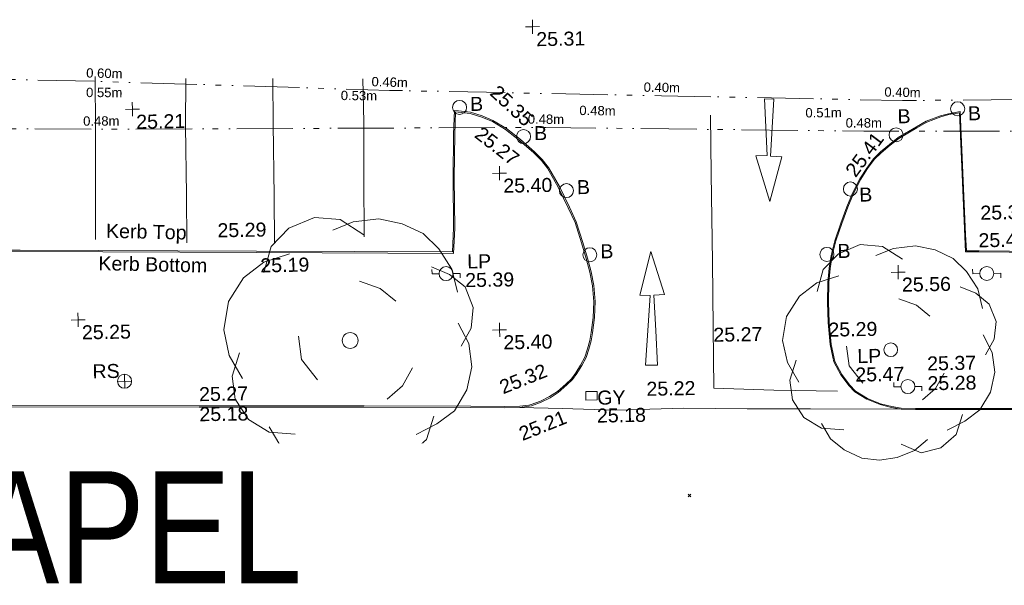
# Model space of a CAD drawing. Header units: millimetres. Extents: x -287732 to 520720, y -88450 to 287754.
# Tile 163 of 256: x -176327 to -149992, y 172035 to 187173. Entities that reach past the tile are written whole.
import ezdxf

# ---------------------------------------------------------------- set-up
doc = ezdxf.new("R2010")
doc.units = ezdxf.units.MM
for name, pattern in [('IMPORT-UG_EIR_QLB2 _2_', [2750, 1500, -300, 0, -300, 150, -300, 0, -200]), ('IMPORT-UG_ELEC_LV_QLB2 _2_', [2700, 1500, -300, 0, -250, 150, -300, 0, -200]), ('IMPORT-UG_ELEC_STREET LIGHTING_QLB2 _2_', [2700, 1500, -300, 0, -250, 150, -300, 0, -200])]:
    doc.linetypes.add(name, pattern=pattern)
for name, color, linetype, lineweight, true_color in [('00_TOPO_FURN_BOLLARD', 7, 'Continuous', 9, 0x666666), ('00_TOPO_FURN_LAMP_POST', 7, 'Continuous', 9, 0x666666), ('00_TOPO_FURN_SIGN', 7, 'Continuous', 9, 0x666666), ('00_TOPO_KERB_BOTTOM', 1, 'Continuous', 9, 0xff0000), ('00_TOPO_KERB_TOP', 7, 'Continuous', 9, 0xa500a5), ('00_TOPO_LEVEL_SPOT', 7, 'Continuous', 9, 0x666666), ('00_TOPO_ROAD_MARKING_ARROWS', 7, 'Continuous', 9, 0x999999), ('00_TOPO_ROAD_MARKING_WHITE_CONTINUOUS', 7, 'Continuous', 9, 0x999999), ('00_TOPO_SERV_GULLY', 7, 'Continuous', 9, 0x5252a5), ('00_TOPO_TREE', 7, 'Continuous', 9, 0x666666), ('12333-PUM-2D-U-0001-C01 - Rev2_REVIT IMPORT_dwg', 7, 'Continuous', 9, 0x767676), ('PUM-EIRCOMM-NOTES', 6, 'Continuous', 9, 0xff00ff), ('PUM-EIRCOMM-QLB2', 6, 'IMPORT-UG_EIR_QLB2 _2_', 9, 0xff00ff), ('PUM-ELECTRIC-LV-QLB2', 1, 'IMPORT-UG_ELEC_LV_QLB2 _2_', 9, 0xff0000), ('PUM-ELECTRIC-SL-QLB2', 7, 'IMPORT-UG_ELEC_STREET LIGHTING_QLB2 _2_', 9, 0xff7f7f)]:
    doc.layers.add(name, color=color, linetype=linetype, lineweight=lineweight, true_color=true_color)
for name, color, linetype, lineweight in [('00_TOPO_SURFACE', 7, 'Continuous', 9), ('A_RHA_Text', 7, 'Continuous', 9), ('GEN-TEXT', 7, 'Continuous', 9)]:
    doc.layers.add(name, color=color, linetype=linetype, lineweight=lineweight)
doc.styles.add('Arial Narrow', font='ARIALN.TTF', dxfattribs={"height": 3000})
doc.styles.add('Arial_1', font='arial.ttf', dxfattribs={"height": 250})
doc.styles.add('Swis721 Lt BT_2', font='swissl.ttf', dxfattribs={"height": 375})

# ---------------------------------------------------------------- blocks, each defined once
blk = doc.blocks.new('12333-PUM-2D-U-0001-C01 - Rev2_REVIT IMPORT_dwg_CONIFEROUS_TREE-2077150-Site Location Plan Proposed')
at = {"layer": '00_TOPO_TREE', "color": 254, "true_color": 0xcccccc, "flags": 128}
for points in [[(533735341, 725738765), (533735548, 725739454), (533736030, 725739937), (533736719, 725740212), (533737408, 725740143), (533738028, 725739730)], [(533737201, 725739868), (533737753, 725740075), (533738442, 725740143), (533739062, 725740006), (533739613, 725739730), (533740026, 725739317), (533740371, 725738765), (533740509, 725738145)], [(533734721, 725735940), (533734376, 725736561), (533734239, 725737250), (533734376, 725738007), (533734790, 725738628), (533735341, 725739041), (533736030, 725739248)], [(533739820, 725738834), (533740302, 725738628), (533740715, 725738283), (533740922, 725737732), (533740853, 725737181), (533740578, 725736698)], [(533737890, 725738490), (533738442, 725738283), (533738855, 725737939)], [(533740509, 725737318), (533740784, 725736767), (533740853, 725736147), (533740715, 725735527), (533740371, 725734976), (533739889, 725734631), (533739337, 725734356)], [(533736719, 725735872), (533736306, 725736423), (533736237, 725737043)], [(533736099, 725734425), (533735410, 725734494), (533734859, 725734838), (533734514, 725735389), (533734445, 725736009), (533734652, 725736629)], [(533739268, 725736147), (533738993, 725735665), (533738579, 725735320)], [(533739820, 725734838), (533739613, 725734218), (533739131, 725733805), (533738511, 725733667), (533737890, 725733942)], [(533738717, 725734080), (533738304, 725733736), (533737753, 725733529), (533737201, 725733460), (533736650, 725733529), (533736099, 725733805), (533735686, 725734149), (533735410, 725734631)]]:
    blk.add_lwpolyline(points, dxfattribs=at)
at = {"layer": '00_TOPO_TREE', "color": 254, "true_color": 0xcccccc}
blk.add_circle((533737615, 725736905), 213, dxfattribs=at)
blk = doc.blocks.new('12333-PUM-2D-U-0001-C01 - Rev2_REVIT IMPORT_dwg_CONIFEROUS_TREE-2077151-Site Location Plan Proposed')
at = {"layer": '00_TOPO_TREE', "color": 254, "true_color": 0xcccccc, "flags": 128}
for points in [[(533750123, 725737995), (533750300, 725738584), (533750712, 725738997), (533751301, 725739233), (533751891, 725739174), (533752421, 725738820)], [(533751714, 725738938), (533752185, 725739115), (533752774, 725739174), (533753305, 725739056), (533753776, 725738820), (533754130, 725738467), (533754424, 725737995), (533754542, 725737465)], [(533749593, 725735579), (533749298, 725736110), (533749180, 725736699), (533749298, 725737347), (533749652, 725737877), (533750123, 725738231), (533750712, 725738408)], [(533753953, 725738054), (533754365, 725737877), (533754719, 725737583), (533754896, 725737111), (533754837, 725736640), (533754601, 725736228)], [(533752303, 725737760), (533752774, 725737583), (533753128, 725737288)], [(533754542, 725736758), (533754778, 725736287), (533754837, 725735756), (533754719, 725735226), (533754424, 725734755), (533754012, 725734460), (533753540, 725734224)], [(533751301, 725735521), (533750948, 725735992), (533750889, 725736522)], [(533750771, 725734283), (533750182, 725734342), (533749711, 725734637), (533749416, 725735108), (533749357, 725735638), (533749534, 725736169)], [(533753482, 725735756), (533753246, 725735344), (533752892, 725735049)], [(533753953, 725734637), (533753776, 725734106), (533753364, 725733753), (533752833, 725733635), (533752303, 725733871)], [(533753010, 725733989), (533752657, 725733694), (533752185, 725733517), (533751714, 725733458), (533751242, 725733517), (533750771, 725733753), (533750418, 725734047), (533750182, 725734460)]]:
    blk.add_lwpolyline(points, dxfattribs=at)
at = {"layer": '00_TOPO_TREE', "color": 254, "true_color": 0xcccccc}
blk.add_circle((533752067, 725736404), 182, dxfattribs=at)
blk = doc.blocks.new('12333-PUM-2D-U-0001-C01 - Rev2_REVIT IMPORT_dwg_MSL_Bollard_2-2077182-Site Location Plan Proposed')
at = {"layer": '00_TOPO_FURN_BOLLARD', "color": 254, "true_color": 0xcccccc}
blk.add_circle((0, 0), 62.5, dxfattribs=at)
blk = doc.blocks.new('12333-PUM-2D-U-0001-C01 - Rev2_REVIT IMPORT_dwg_MSL_RoadSign_SYM-2077193-Site Location Plan Proposed')
at = {"layer": '00_TOPO_FURN_SIGN', "color": 254, "true_color": 0xcccccc}
for p, q in [((-500, 0), (500, 0)), ((0, -500), (0, 500))]:
    blk.add_line(p, q, dxfattribs=at)
blk.add_circle((0, 0), 500, dxfattribs=at)
blk = doc.blocks.new('12333-PUM-2D-U-0001-C01 - Rev2_REVIT IMPORT_dwg_MSL_Lamp_Post_SYM-2077199-Site Location Plan Proposed')
at = {"layer": '00_TOPO_FURN_LAMP_POST', "color": 254, "true_color": 0xcccccc, "flags": 128}
for points in [[(-500, 0), (-1000, 0), (-1000, 317)], [(500, 0), (1000, 0), (1000, -317)]]:
    blk.add_lwpolyline(points, dxfattribs=at)
at = {"layer": '00_TOPO_FURN_LAMP_POST', "color": 254, "true_color": 0xcccccc}
blk.add_circle((0, 0), 500, dxfattribs=at)
blk = doc.blocks.new('12333-PUM-2D-U-0001-C01 - Rev2_REVIT IMPORT_dwg_MM-2077200-Site Location Plan Proposed')
at = {"layer": '00_TOPO_LEVEL_SPOT', "color": 254, "true_color": 0xcccccc, "flags": 128}
for points in [[(0, -500), (0, 0), (-500, 0)], [(500, 0), (0, 0), (0, 500)]]:
    blk.add_lwpolyline(points, dxfattribs=at)
blk = doc.blocks.new('12333-PUM-2D-U-0001-C01 - Rev2_REVIT IMPORT_dwg_MGS62954_T2_Galway_ITM_3d_Rev1-2077680-Site Location Plan Proposed')
at = {"layer": '00_TOPO_KERB_BOTTOM', "color": 254, "true_color": 0xcccccc, "flags": 128}
for points in [[(533757723, 725734707), (533754065, 725734771), (533752704, 725734793), (533752315, 725734814), (533752063, 725734859), (533751756, 725734941), (533751407, 725735091), (533751090, 725735292), (533750925, 725735471), (533750721, 725735755), (533750542, 725736106), (533750514, 725736234), (533750448, 725736570), (533750408, 725737163), (533750395, 725737707), (533750413, 725738233), (533750461, 725738615), (533750519, 725738959), (533750623, 725739349), (533750793, 725739818), (533750961, 725740247), (533751119, 725740615), (533751321, 725740997), (533751508, 725741279), (533751693, 725741524), (533751881, 725741703), (533752130, 725741898), (533752364, 725742079), (533752856, 725742357), (533753125, 725742503), (533753506, 725742637), (533753724, 725742694), (533754038, 725742747), (533754124, 725739450), (533754135, 725739020), (533754479, 725739008), (533760945, 725738824)], [(533728240, 725739485), (533728834, 725739472), (533735147, 725739337), (533740390, 725739229), (533740430, 725739870), (533740442, 725741199), (533740477, 725742375), (533740511, 725743012), (533740615, 725743001), (533740937, 725742959), (533741252, 725742853), (533741536, 725742725), (533741890, 725742503), (533742262, 725742201), (533742636, 725741867), (533742838, 725741655), (533742998, 725741445), (533743283, 725740928), (533743540, 725740366), (533743716, 725739971), (533743882, 725739421), (533743999, 725738998), (533744090, 725738632), (533744157, 725738259), (533744188, 725737830), (533744162, 725737405), (533744096, 725737000), (533744058, 725736783), (533743992, 725736565), (533743914, 725736337), (533743797, 725736124), (533743665, 725735916), (533743544, 725735755), (533743388, 725735614), (533743157, 725735418), (533742934, 725735278), (533742690, 725735165), (533742437, 725735074), (533742368, 725735060), (533742119, 725735035), (533741702, 725735034), (533740810, 725735060), (533737953, 725735111), (533735098, 725735165), (533733548, 725735193), (533728477, 725735287)]]:
    blk.add_lwpolyline(points, dxfattribs=at)
at = {"layer": '00_TOPO_KERB_TOP', "color": 254, "true_color": 0xcccccc, "flags": 128}
for points in [[(533757724, 725734734), (533754066, 725734798), (533752705, 725734820), (533752319, 725734841), (533752069, 725734885), (533751765, 725734967), (533751420, 725735115), (533751107, 725735313), (533750946, 725735488), (533750745, 725735769), (533750567, 725736116), (533750541, 725736240), (533750475, 725736574), (533750435, 725737165), (533750422, 725737707), (533750440, 725738231), (533750488, 725738611), (533750546, 725738953), (533750649, 725739341), (533750818, 725739809), (533750986, 725740237), (533751144, 725740604), (533751344, 725740983), (533751530, 725741263), (533751713, 725741506), (533751899, 725741682), (533752147, 725741877), (533752379, 725742056), (533752869, 725742333), (533753136, 725742478), (533753514, 725742611), (533753730, 725742668), (533754012, 725742715), (533754108, 725738986), (533754464, 725738981), (533760945, 725738797)], [(533728239, 725739451), (533731045, 725739390), (533735147, 725739303), (533740422, 725739184), (533740464, 725739860), (533740476, 725741198), (533740512, 725742372), (533740540, 725742974), (533740611, 725742967), (533740929, 725742926), (533741239, 725742821), (533741519, 725742694), (533741869, 725742475), (533742240, 725742175), (533742612, 725741842), (533742812, 725741633), (533742969, 725741426), (533743252, 725740913), (533743508, 725740352), (533743683, 725739959), (533743849, 725739412), (533743965, 725738989), (533744056, 725738625), (533744123, 725738255), (533744153, 725737829), (533744128, 725737409), (533744061, 725737005), (533744025, 725736791), (533743959, 725736575), (533743882, 725736351), (533743767, 725736141), (533743636, 725735936), (533743519, 725735778), (533743365, 725735640), (533743136, 725735446), (533742917, 725735309), (533742677, 725735197), (533742427, 725735107), (533742363, 725735094), (533742117, 725735069), (533741702, 725735068), (533740810, 725735095), (533737954, 725735146), (533735150, 725735198), (533733549, 725735228), (533728478, 725735321)]]:
    blk.add_lwpolyline(points, dxfattribs=at)
at = {"layer": '00_TOPO_ROAD_MARKING_ARROWS', "color": 254, "true_color": 0xcccccc, "flags": 128}
for points in [[(533748550, 725741660), (533748900, 725740430), (533749240, 725741620), (533748940, 725741640), (533749060, 725743160), (533748810, 725743180), (533748850, 725741660)], [(533745380, 725737980), (533745700, 725739150), (533746040, 725737990), (533745760, 725737980), (533745790, 725737030), (533745820, 725736100), (533745500, 725736110), (533745590, 725737170), (533745660, 725737970)]]:
    blk.add_lwpolyline(points, close=True, dxfattribs=at)
at = {"layer": '00_TOPO_ROAD_MARKING_WHITE_CONTINUOUS', "color": 254, "true_color": 0xcccccc, "flags": 128}
for points in [[(533730920, 725744050), (533730900, 725742710), (533730880, 725741510), (533730850, 725739730)], [(533733290, 725739590), (533733310, 725740880), (533733310, 725742720), (533733340, 725743990)], [(533735670, 725743950), (533735660, 725742740), (533735650, 725740790), (533735640, 725739550)], [(533738040, 725739670), (533738060, 725741240), (533738080, 725742740), (533738080, 725743900)], [(533750620, 725735320), (533748920, 725735380), (533747320, 725735460), (533747330, 725737080), (533747340, 725738850), (533747350, 725741190), (533747360, 725742770)]]:
    blk.add_lwpolyline(points, dxfattribs=at)
at = {"layer": '00_TOPO_SERV_GULLY', "color": 254, "true_color": 0xcccccc}
for p, q in [((533744195, 725735429), (533743891, 725735429)), ((533743891, 725735429), (533743891, 725735201)), ((533744195, 725735201), (533744195, 725735429)), ((533744195, 725735201), (533743891, 725735201))]:
    blk.add_line(p, q, dxfattribs=at)
at = {"layer": '00_TOPO_SURFACE', "color": 254, "true_color": 0xcccccc, "flags": 128}
blk.add_lwpolyline([(533742119, 725735035), (533743250, 725734990), (533744690, 725734920), (533746510, 725734940), (533748200, 725734890), (533749890, 725734860), (533752315, 725734814)], dxfattribs=at)
for name, p, xscale, yscale, zscale in [('12333-PUM-2D-U-0001-C01 - Rev2_REVIT IMPORT_dwg_MM-2077200-Site Location Plan Proposed', (533742637, 725745214), 0.375, 0.375, 0.375), ('12333-PUM-2D-U-0001-C01 - Rev2_REVIT IMPORT_dwg_MM-2077200-Site Location Plan Proposed', (533731900, 725743192), 0.375, 0.375, 0.375), ('12333-PUM-2D-U-0001-C01 - Rev2_REVIT IMPORT_dwg_MSL_Bollard_2-2077182-Site Location Plan Proposed', (533740649, 725743091), 3, 3, 3), ('12333-PUM-2D-U-0001-C01 - Rev2_REVIT IMPORT_dwg_MSL_Bollard_2-2077182-Site Location Plan Proposed', (533753969, 725742822), 3, 3, 3), ('12333-PUM-2D-U-0001-C01 - Rev2_REVIT IMPORT_dwg_MSL_Bollard_2-2077182-Site Location Plan Proposed', (533742347, 725742280), 3, 3, 3), ('12333-PUM-2D-U-0001-C01 - Rev2_REVIT IMPORT_dwg_MSL_Bollard_2-2077182-Site Location Plan Proposed', (533752309, 725742154), 3, 3, 3), ('12333-PUM-2D-U-0001-C01 - Rev2_REVIT IMPORT_dwg_MM-2077200-Site Location Plan Proposed', (533741687, 725741309), 0.375, 0.375, 0.375), ('12333-PUM-2D-U-0001-C01 - Rev2_REVIT IMPORT_dwg_MSL_Bollard_2-2077182-Site Location Plan Proposed', (533743468, 725740814), 3, 3, 3), ('12333-PUM-2D-U-0001-C01 - Rev2_REVIT IMPORT_dwg_MSL_Bollard_2-2077182-Site Location Plan Proposed', (533751062, 725740725), 3, 3, 3), ('12333-PUM-2D-U-0001-C01 - Rev2_REVIT IMPORT_dwg_MSL_Bollard_2-2077182-Site Location Plan Proposed', (533744064, 725739087), 3, 3, 3), ('12333-PUM-2D-U-0001-C01 - Rev2_REVIT IMPORT_dwg_MSL_Bollard_2-2077182-Site Location Plan Proposed', (533750405, 725738985), 3, 3, 3), ('12333-PUM-2D-U-0001-C01 - Rev2_REVIT IMPORT_dwg_MSL_Lamp_Post_SYM-2077199-Site Location Plan Proposed', (533740210, 725738649), 0.375, 0.375, 0.375), ('12333-PUM-2D-U-0001-C01 - Rev2_REVIT IMPORT_dwg_MM-2077200-Site Location Plan Proposed', (533752301, 725738476), 0.375, 0.375, 0.375), ('12333-PUM-2D-U-0001-C01 - Rev2_REVIT IMPORT_dwg_MSL_Lamp_Post_SYM-2077199-Site Location Plan Proposed', (533754670, 725738401), 0.375, 0.375, 0.375), ('12333-PUM-2D-U-0001-C01 - Rev2_REVIT IMPORT_dwg_MM-2077200-Site Location Plan Proposed', (533730348, 725737583), 0.375, 0.375, 0.375), ('12333-PUM-2D-U-0001-C01 - Rev2_REVIT IMPORT_dwg_MM-2077200-Site Location Plan Proposed', (533741616, 725737118), 0.375, 0.375, 0.375), ('12333-PUM-2D-U-0001-C01 - Rev2_REVIT IMPORT_dwg_MSL_RoadSign_SYM-2077193-Site Location Plan Proposed', (533731563, 725735919), 0.375, 0.375, 0.375), ('12333-PUM-2D-U-0001-C01 - Rev2_REVIT IMPORT_dwg_MSL_Lamp_Post_SYM-2077199-Site Location Plan Proposed', (533752508, 725735411), 0.375, 0.375, 0.375)]:
    blk.add_blockref(name, p, dxfattribs=dict(xscale=xscale, yscale=yscale, zscale=zscale))
for name in ['12333-PUM-2D-U-0001-C01 - Rev2_REVIT IMPORT_dwg_CONIFEROUS_TREE-2077150-Site Location Plan Proposed', '12333-PUM-2D-U-0001-C01 - Rev2_REVIT IMPORT_dwg_CONIFEROUS_TREE-2077151-Site Location Plan Proposed']:
    blk.add_blockref(name, (0, 0))
at = {"layer": '00_TOPO_FURN_BOLLARD', "char_height": 375, "width": 398.91, "attachment_point": 1, "line_spacing_factor": 1.005062, "style": 'Swis721 Lt BT_2'}
for insert in [(533740932, 725743365), (533752356, 725742835), (533754241, 725742882), (533742630, 725742554), (533743751, 725741088), (533751296, 725740758), (533744347, 725739362), (533750688, 725739259)]:
    blk.add_mtext('B', dxfattribs=dict(at, insert=insert))
at = {"layer": '00_TOPO_FURN_LAMP_POST', "char_height": 375, "attachment_point": 1, "line_spacing_factor": 1.005062, "style": 'Swis721 Lt BT_2'}
for s, insert, width in [('LP', (533740780, 725739151), 707.59), ('25.39', (533740718, 725738653), 1495.9), ('LP', (533751169, 725736437), 707.59), ('25.47', (533751107, 725735943), 1495.9)]:
    blk.add_mtext(s, dxfattribs=dict(at, insert=insert, width=width))
at = {"layer": '00_TOPO_FURN_SIGN', "insert": (533730709, 725736387), "char_height": 375, "width": 783.57, "attachment_point": 1, "line_spacing_factor": 1.005062, "style": 'Swis721 Lt BT_2'}
blk.add_mtext('RS', dxfattribs=at)
at = {"layer": '00_TOPO_KERB_BOTTOM', "color": 251, "true_color": 0x666666, "char_height": 375, "attachment_point": 1, "line_spacing_factor": 1.005062, "style": 'Swis721 Lt BT_2'}
for s, insert, width, rotation in [('25.27', (533741244, 725742596), 1495.9, 321.0714), ('Kerb Bottom', (533730926, 725739280), 3414.46, 357.7409), ('25.21', (533742044, 725734484), 1495.9, 20.8336)]:
    blk.add_mtext(s, dxfattribs=dict(at, insert=insert, width=width, rotation=rotation))
at = {"layer": '00_TOPO_KERB_BOTTOM', "color": 251, "true_color": 0x666666, "char_height": 375, "width": 1495.9, "attachment_point": 1, "line_spacing_factor": 1.005062, "style": 'Swis721 Lt BT_2'}
for s, insert in [('25.33', (533754527, 725740216)), ('25.19', (533735247, 725739144)), ('25.29', (533750408, 725737159)), ('25.28', (533753032, 725735678)), ('25.18', (533733548, 725735189))]:
    blk.add_mtext(s, dxfattribs=dict(at, insert=insert))
at = {"layer": '00_TOPO_KERB_TOP', "color": 251, "true_color": 0x666666, "char_height": 375, "attachment_point": 1, "line_spacing_factor": 1.005062, "style": 'Swis721 Lt BT_2'}
for s, insert, width, rotation in [('25.35', (533741700, 725743702), 1495.9, 316.1346), ('25.41', (533750910, 725741238), 1495.9, 52.4789), ('Kerb Top', (533731145, 725740142), 2493.17, 357.7409), ('25.32', (533741545, 725735742), 1495.9, 20.8336)]:
    blk.add_mtext(s, dxfattribs=dict(at, insert=insert, width=width, rotation=rotation))
at = {"layer": '00_TOPO_KERB_TOP', "color": 251, "true_color": 0x666666, "char_height": 375, "width": 1495.9, "attachment_point": 1, "line_spacing_factor": 1.005062, "style": 'Swis721 Lt BT_2'}
for s, insert in [('25.29', (533734117, 725740102)), ('25.42', (533754464, 725739480)), ('25.37', (533753033, 725736208)), ('25.27', (533733549, 725735726))]:
    blk.add_mtext(s, dxfattribs=dict(at, insert=insert))
at = {"layer": '00_TOPO_LEVEL_SPOT', "char_height": 375, "width": 1495.9, "attachment_point": 1, "line_spacing_factor": 1.005062, "style": 'Swis721 Lt BT_2'}
for s, insert in [('25.31', (533742732, 725745067)), ('25.21', (533731995, 725743044)), ('25.40', (533741782, 725741162)), ('25.56', (533752396, 725738329)), ('25.25', (533730444, 725737435)), ('25.40', (533741711, 725736971))]:
    blk.add_mtext(s, dxfattribs=dict(at, insert=insert))
at = {"layer": '00_TOPO_ROAD_MARKING_WHITE_CONTINUOUS', "color": 251, "true_color": 0x666666, "insert": (533747330, 725737075), "char_height": 375, "width": 1495.9, "attachment_point": 1, "line_spacing_factor": 1.005062, "style": 'Swis721 Lt BT_2'}
blk.add_mtext('25.27', dxfattribs=at)
at = {"layer": '00_TOPO_SERV_GULLY', "color": 251, "true_color": 0x666666, "char_height": 375, "attachment_point": 1, "line_spacing_factor": 1.005062, "style": 'Swis721 Lt BT_2'}
for s, insert, width in [('GY', (533744196, 725735446), 821.56), ('25.18', (533744178, 725734967), 1495.9)]:
    blk.add_mtext(s, dxfattribs=dict(at, insert=insert, width=width))
at = {"layer": '00_TOPO_SURFACE', "color": 251, "true_color": 0x666666, "insert": (533745515, 725735660), "char_height": 375, "width": 1495.9, "attachment_point": 1, "line_spacing_factor": 1.005062, "style": 'Swis721 Lt BT_2'}
blk.add_mtext('25.22', dxfattribs=at)
blk = doc.blocks.new('12333-PUM-2D-U-0001-C01 - Rev2_REVIT IMPORT_dwg-1620468-Site Location Plan Proposed')
at = {"layer": 'GEN-TEXT', "color": 253, "true_color": 0xaaaaaa}
for p, q in [((97431, 116801), (97501, 116871)), ((97501, 116801), (97431, 116871)), ((105502, 116709), (105572, 116780)), ((105572, 116709), (105502, 116780))]:
    blk.add_line(p, q, dxfattribs=at)
at = {"layer": 'PUM-EIRCOMM-QLB2', "color": 211, "true_color": 0xffaaff, "flags": 128}
blk.add_lwpolyline([(125536, 126903), (117893, 127155), (111414, 127213), (104979, 127455), (97701, 127725), (90076, 128094), (80499, 128486), (72439, 128850), (65408, 128920), (56680, 128741), (50349, 128615), (44215, 128525), (36505, 128442), (27943, 128579), (18379, 128741), (3219, 128450), (-5004, 128812), (-10371, 129138)], dxfattribs=at)
at = {"layer": 'PUM-ELECTRIC-SL-QLB2', "color": 254, "true_color": 0xffd4d4, "flags": 128}
blk.add_lwpolyline([(47852, 125298), (49276, 125180), (52960, 125175), (59739, 126262), (65454, 127008), (70469, 127255), (77722, 127106), (89978, 126819), (101867, 126660), (110367, 126412), (123873, 126171)], dxfattribs=at)
blk.add_blockref('12333-PUM-2D-U-0001-C01 - Rev2_REVIT IMPORT_dwg_MGS62954_T2_Galway_ITM_3d_Rev1-2077680-Site Location Plan Proposed', (-533641080, -725615854))
at = {"layer": 'PUM-EIRCOMM-NOTES', "char_height": 250, "width": 1160.03, "attachment_point": 2, "line_spacing_factor": 0.941778, "style": 'Arial_1'}
for s, insert, rotation in [('0.60m', (90091, 128441), 357.6561), ('0.46m', (97718, 128072), 357.2294), ('0.40m', (104992, 127802), 357.8754), ('0.40m', (111427, 127560), 357.8463)]:
    blk.add_mtext(s, dxfattribs=dict(at, insert=insert, rotation=rotation))
at = {"layer": 'PUM-ELECTRIC-LV-QLB2', "char_height": 250, "width": 1160.03, "attachment_point": 2, "line_spacing_factor": 0.941778, "style": 'Arial_1'}
for s, insert, rotation in [('0.55m', (90076, 127927), 358.7844), ('0.53m', (96887, 127725), 358.3943), ('0.48m', (103260, 127211), 358.1074), ('0.51m', (109302, 127052), 359.5289)]:
    blk.add_mtext(s, dxfattribs=dict(at, insert=insert, rotation=rotation))
at = {"layer": 'PUM-ELECTRIC-SL-QLB2', "char_height": 250, "width": 1160.03, "attachment_point": 2, "line_spacing_factor": 0.941778, "style": 'Arial_1'}
for insert, rotation in [((89983, 127166), 359.2338), ((101877, 127007), 358.3288), ((110374, 126759), 358.9777)]:
    blk.add_mtext('0.48m', dxfattribs=dict(at, insert=insert, rotation=rotation))

msp = doc.modelspace()

# ---------------------------------------------------------------- block references
at = {"layer": '12333-PUM-2D-U-0001-C01 - Rev2_REVIT IMPORT_dwg', "color": 254, "linetype": 'IMPORT-UG_ELEC_STREET LIGHTING_QLB2 _2_', "true_color": 0xffd4d4, "rotation": 0.9999999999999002}
msp.add_blockref('12333-PUM-2D-U-0001-C01 - Rev2_REVIT IMPORT_dwg-1620468-Site Location Plan Proposed', (-261895, 55870), dxfattribs=at)

# ---------------------------------------------------------------- next in the draw order: texts
at = {"layer": 'A_RHA_Text', "lineweight": 35, "insert": (-182520, 175089), "char_height": 3000, "width": 16835.44, "attachment_point": 1, "style": 'Arial Narrow', "bg_fill": 3, "box_fill_scale": 1.25, "bg_fill_color": 256, "bg_fill_true_color": 13158600, "bg_fill_transparency": 0}
msp.add_mtext('CHAPEL', dxfattribs=at)

doc.saveas('drawing.dxf')
